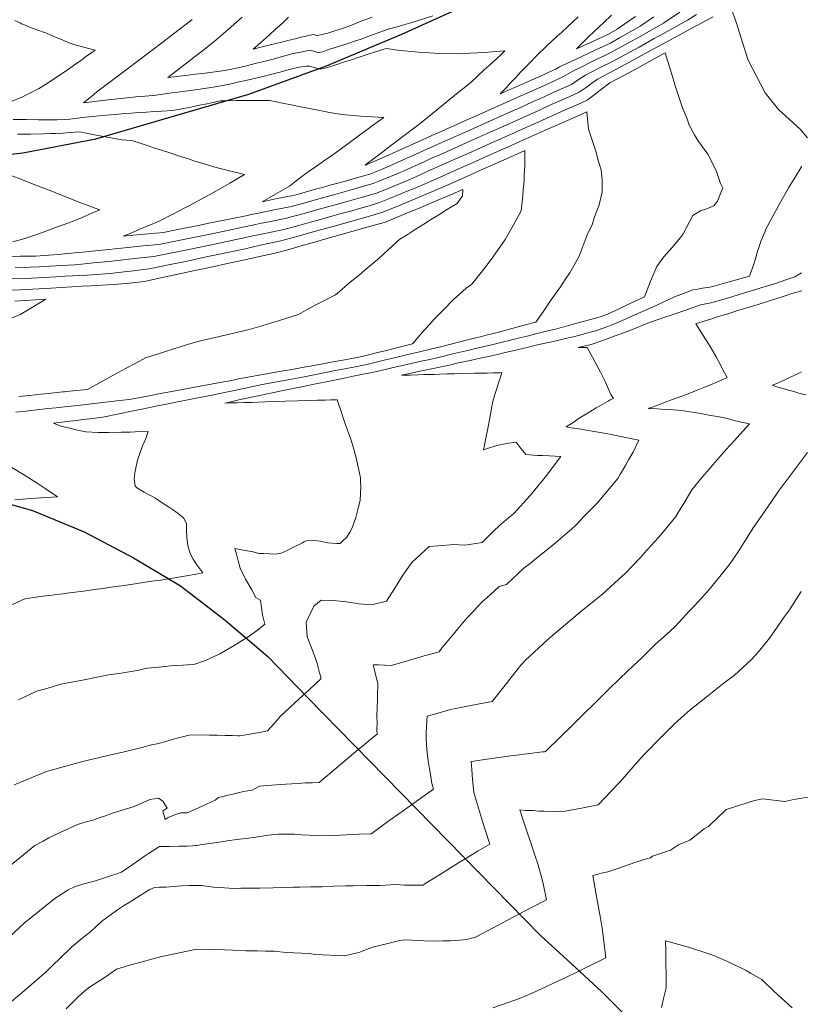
# Model space of a CAD drawing. Header units: inches. Extents: x 11351264 to 11356330, y 6702313 to 6706468.
# Tile 137 of 160: x 11355828 to 11356159, y 6704514 to 6704933. Entities that reach past the tile are written whole.
import ezdxf

# ---------------------------------------------------------------- set-up
doc = ezdxf.new("R2010")
doc.units = ezdxf.units.IN
doc.header["$MEASUREMENT"] = 0
doc.layers.add('Shumate_Contours_clip1', color=7, linetype='Continuous', lineweight=0)
doc.layers.add('Shumate_Streets_clip1', color=7, linetype='Continuous')

msp = doc.modelspace()

# ---------------------------------------------------------------- linework, layer by layer
at = {"layer": 'Shumate_Contours_clip1'}
for points, elevation in [([(11355900.89, 6704932.71), (11355898.93, 6704931.17), (11355894.85, 6704928.03), (11355888.59, 6704923.25), (11355883.31, 6704919.24), (11355877.54, 6704914.83), (11355873.48, 6704911.81), (11355871.75, 6704910.49), (11355869.43, 6704908.76), (11355865.45, 6704905.73), (11355860.36, 6704901.9), (11355858.09, 6704900.02), (11355854.77, 6704897.27), (11355858.32, 6704897.71), (11355861.63, 6704898.13), (11355862.96, 6704898.27), (11355865.24, 6704898.55), (11355869.17, 6704898.99), (11355873.08, 6704899.41), (11355876.98, 6704899.81), (11355880.91, 6704900.15), (11355885.51, 6704900.51), (11355889.5, 6704901.08), (11355892.18, 6704901.5), (11355894.85, 6704901.82), (11355900.1, 6704902.54), (11355903.25, 6704902.97), (11355911.69, 6704904.18), (11355916.73, 6704905.26), (11355920.24, 6704906.01), (11355923.73, 6704906.8), (11355926.62, 6704907.47), (11355930.41, 6704908.36), (11355932.67, 6704908.92), (11355935.34, 6704909.58), (11355938.73, 6704910.47), (11355942.12, 6704911.39), (11355946.37, 6704912.5), (11355949.56, 6704912.94), (11355950.71, 6704912.83), (11355955.25, 6704911.55), (11355957.93, 6704912.22), (11355961.95, 6704913.5), (11355965.26, 6704914.56), (11355968.55, 6704915.62), (11355971.85, 6704916.69), (11355976.52, 6704918.22), (11355978.44, 6704918.84), (11355979.77, 6704919.32), (11355980.54, 6704919.55), (11355983.35, 6704920.37), (11355988.17, 6704919.7), (11355994.08, 6704919.08), (11355997.14, 6704918.79), (11356006.11, 6704918.29), (11356015.08, 6704918.09), (11356018.94, 6704918.36), (11356022.21, 6704918.54), (11356026.73, 6704918.82), (11356031.76, 6704919.18), (11356033.81, 6704919.33), (11356032.23, 6704917.89), (11356028.36, 6704914.34), (11356024.9, 6704911.14), (11356022.36, 6704908.8), (11356019.46, 6704906.09), (11356017.2, 6704904.27), (11356014.01, 6704901.65), (11356008.59, 6704897.3), (11356003.15, 6704892.9), (11356000.9, 6704891.11), (11355997.77, 6704888.58), (11355992.06, 6704884.22), (11355986.35, 6704879.87), (11355983.95, 6704878.04), (11355980.63, 6704875.52), (11355975.31, 6704871.47), (11355974.93, 6704871.18), (11355974.46, 6704870.83), (11355975.08, 6704871), (11355975.15, 6704871.03), (11355982.02, 6704874.08), (11355988.96, 6704877.18), (11355995.89, 6704880.27), (11356002.82, 6704883.37), (11356005.49, 6704884.55), (11356010.11, 6704886.61), (11356013.07, 6704887.93), (11356017.11, 6704889.73), (11356020.65, 6704891.31), (11356024.11, 6704892.86), (11356028.23, 6704894.69), (11356031.11, 6704895.98), (11356033.3, 6704896.95), (11356039.06, 6704899.52), (11356044.83, 6704902.1), (11356050.59, 6704904.69), (11356058.71, 6704908.44), (11356062.62, 6704910.8), (11356067.04, 6704912.93), (11356069.44, 6704914.14), (11356073.22, 6704915.94), (11356076.32, 6704917.46), (11356079.4, 6704918.93), (11356087.37, 6704923.31), (11356090.07, 6704924.84), (11356099.24, 6704930.06), (11356101.17, 6704931.14), (11356108.07, 6704935.76)], 1386), ([(11356129.63, 6704938.32), (11356132.35, 6704930.66), (11356134.73, 6704922.97), (11356137.17, 6704915.39), (11356144.47, 6704901.61), (11356150.09, 6704894.52), (11356153.12, 6704891.6), (11356159.32, 6704886.05), (11356162.37, 6704882.41)], 1390), ([(11355825.6, 6704932.25), (11355827.78, 6704931.32), (11355828.73, 6704930.79), (11355829.6, 6704930.38), (11355832.24, 6704929.34), (11355834.91, 6704928.35), (11355838.94, 6704926.83), (11355840.52, 6704926.2), (11355842.79, 6704925.26), (11355845.37, 6704924.18), (11355847.96, 6704923.11), (11355850.58, 6704922.13), (11355855.91, 6704920.63), (11355859.64, 6704919.65), (11355856.06, 6704917.16), (11355853.54, 6704915.33), (11355850.96, 6704913.51), (11355847.39, 6704910.83), (11355843.71, 6704908.42), (11355841.79, 6704907.16), (11355838.97, 6704905.31), (11355835.54, 6704903.27), (11355833.34, 6704902.07), (11355828.59, 6704899.69), (11355824.45, 6704897.99)], 1388), ([(11355824.9, 6704890.23), (11355830.37, 6704890.2), (11355835.62, 6704890.11), (11355839.16, 6704890.05), (11355843.54, 6704890), (11355846.75, 6704890.22), (11355848.96, 6704890.39), (11355854.34, 6704891.07), (11355858.57, 6704891.55), (11355862.86, 6704891.91), (11355866.26, 6704892.19), (11355868.31, 6704892.4), (11355872.17, 6704892.73), (11355875.18, 6704892.94), (11355878.17, 6704893.13), (11355881.45, 6704893.35), (11355884.73, 6704893.55), (11355888.01, 6704893.74), (11355892.7, 6704894), (11355896.51, 6704894.72), (11355900.29, 6704895.48), (11355904.06, 6704896.24), (11355907.25, 6704896.92), (11355908.5, 6704897.11), (11355912.79, 6704898.09), (11355915.82, 6704898.21), (11355919.63, 6704898.32), (11355922.24, 6704898.32), (11355925.49, 6704898.27), (11355929.94, 6704898.27), (11355933.97, 6704898.35), (11355939.27, 6704897.2), (11355943.62, 6704896.3), (11355946.9, 6704895.65), (11355949.37, 6704895.17), (11355951.47, 6704894.74), (11355953.76, 6704894.27), (11355957.32, 6704893.55), (11355959.22, 6704893.19), (11355960.17, 6704893.02), (11355962.72, 6704892.6), (11355966.09, 6704892.16), (11355972.44, 6704891.67), (11355977.47, 6704891.33), (11355982.29, 6704891.07), (11355977.58, 6704887.61), (11355975.18, 6704885.84), (11355972.02, 6704883.52), (11355966.46, 6704879.4), (11355962.21, 6704876.31), (11355959.84, 6704874.57), (11355956.78, 6704872.48), (11355953.74, 6704870.37), (11355950.6, 6704868.19), (11355947.45, 6704865.95), (11355944.36, 6704863.55), (11355942.34, 6704861.94), (11355936.38, 6704858.53), (11355930.65, 6704855.29), (11355937.06, 6704856.58), (11355943.76, 6704857.93), (11355944.47, 6704858.11), (11355946.49, 6704858.66), (11355948.92, 6704859.33), (11355951.35, 6704860.01), (11355953.78, 6704860.68), (11355956.3, 6704861.38), (11355959.94, 6704862.38), (11355962.3, 6704863.04), (11355965.44, 6704863.91), (11355968.31, 6704864.72), (11355970.94, 6704865.44), (11355974.29, 6704866.4), (11355976.44, 6704866.99), (11355981.41, 6704868.96), (11355983.68, 6704869.97), (11355990.61, 6704873.09), (11355997.53, 6704876.2), (11356004.46, 6704879.3), (11356009.5, 6704881.55), (11356012.85, 6704883.05), (11356020.44, 6704886.42), (11356026.35, 6704889.06), (11356033.36, 6704892.18), (11356037.41, 6704893.99), (11356039.83, 6704895.07), (11356043.18, 6704896.57), (11356046.29, 6704897.98), (11356048.94, 6704899.16), (11356053.79, 6704901.39), (11356055.89, 6704902.37), (11356062.04, 6704905.14), (11356065, 6704907.06), (11356068.01, 6704909.07), (11356073.99, 6704912.1), (11356080.16, 6704915.16), (11356082.95, 6704916.69), (11356090.84, 6704921.02), (11356097.3, 6704924.59), (11356101.5, 6704926.97), (11356111.35, 6704932.45), (11356115.2, 6704934.89)], 1388), ([(11355826.65, 6704883.95), (11355832.21, 6704884.03), (11355837.78, 6704884.12), (11355840.89, 6704884.2), (11355842.85, 6704884.22), (11355846.06, 6704884.45), (11355848.74, 6704884.64), (11355853.12, 6704884.96), (11355855.93, 6704884.37), (11355859.44, 6704883.67), (11355863.27, 6704882.92), (11355867.05, 6704882.29), (11355871.19, 6704881.63), (11355872.96, 6704881.38), (11355875.72, 6704881.19), (11355879.68, 6704879.87), (11355881.82, 6704879.16), (11355885.04, 6704878.09), (11355887.52, 6704877.28), (11355891.4, 6704876.01), (11355895.94, 6704874.53), (11355899.35, 6704873.43), (11355901.57, 6704872.71), (11355905.94, 6704871.34), (11355910.5, 6704870.01), (11355916.73, 6704868.4), (11355923.11, 6704866.8), (11355916.94, 6704863.22), (11355910.9, 6704859.72), (11355904.96, 6704856.48), (11355900.09, 6704853.81), (11355897.8, 6704852.62), (11355892.95, 6704850.11), (11355886.87, 6704847), (11355884.88, 6704846.16), (11355881.05, 6704844.53), (11355878, 6704843.26), (11355875.21, 6704842.08), (11355871.58, 6704840.58), (11355876, 6704841.01), (11355882.17, 6704841.61), (11355888.71, 6704842.25), (11355892.04, 6704842.9), (11355897.63, 6704844), (11355900.04, 6704844.51), (11355904.91, 6704845.48), (11355908.01, 6704846.13), (11355912.19, 6704846.96), (11355915.97, 6704847.75), (11355919.45, 6704848.45), (11355922.37, 6704849.03), (11355926.73, 6704849.93), (11355929.07, 6704850.4), (11355935.77, 6704851.77), (11355942.47, 6704853.15), (11355946.21, 6704854.07), (11355948.94, 6704854.84), (11355951.37, 6704855.54), (11355953.8, 6704856.23), (11355961.56, 6704858.37), (11355967.54, 6704860.06), (11355972.32, 6704861.4), (11355977.8, 6704862.98), (11355979.92, 6704863.83), (11355985.19, 6704865.92), (11355987.6, 6704866.91), (11355992.26, 6704869.01), (11355994.98, 6704870.25), (11355999.18, 6704872.14), (11356002.39, 6704873.58), (11356006.11, 6704875.24), (11356010.81, 6704877.34), (11356013.93, 6704878.73), (11356020.23, 6704881.54), (11356027.81, 6704884.92), (11356035.6, 6704888.39), (11356041.52, 6704891.03), (11356047.29, 6704893.63), (11356054.22, 6704896.8), (11356057.13, 6704898.09), (11356061.14, 6704899.9), (11356065.42, 6704901.8), (11356068.29, 6704903.81), (11356070.23, 6704905.26), (11356073.22, 6704907.4), (11356080.91, 6704911.39), (11356087.77, 6704915.13), (11356091.61, 6704917.2), (11356102.29, 6704923.04), (11356107.6, 6704925.9), (11356112.98, 6704928.87), (11356122.26, 6704933.84)], 1390), ([(11355922.14, 6704933.67), (11355919.79, 6704931.6), (11355915.06, 6704927.49), (11355910.1, 6704923.19), (11355904.76, 6704919.03), (11355902.37, 6704917.17), (11355896.65, 6704912.73), (11355890.55, 6704908.05), (11355898.05, 6704908.92), (11355902.3, 6704909.46), (11355906.4, 6704909.95), (11355914.78, 6704911.05), (11355918.4, 6704911.76), (11355922.82, 6704912.71), (11355926.18, 6704913.57), (11355928.25, 6704914.1), (11355930.74, 6704914.73), (11355935.3, 6704915.86), (11355938.69, 6704916.83), (11355941.23, 6704917.62), (11355943.87, 6704918.2), (11355946.19, 6704918.74), (11355951.01, 6704919.66), (11355954.36, 6704918.67), (11355954.61, 6704918.64), (11355956.44, 6704918.95), (11355959.33, 6704920.11), (11355960.88, 6704920.58), (11355967.1, 6704922.54), (11355970.38, 6704923.59), (11355972.72, 6704924.36), (11355976.62, 6704925.86), (11355984.21, 6704928.62), (11355988.04, 6704929.65), (11355990.83, 6704930.46), (11355993.81, 6704931.34), (11355997, 6704932.32), (11356003.19, 6704934.21)], 1384), ([(11355941.79, 6704933.63), (11355939.66, 6704931.54), (11355938, 6704930.05), (11355936.34, 6704928.55), (11355933.91, 6704926.37), (11355930.09, 6704922.96), (11355926.85, 6704920.1), (11355930.7, 6704921.04), (11355935.26, 6704922.17), (11355936.35, 6704922.48), (11355938.39, 6704922.98), (11355941.55, 6704923.77), (11355944.11, 6704924.39), (11355946.72, 6704925.01), (11355950.99, 6704926.09), (11355952.46, 6704926.37), (11355953.95, 6704925.94), (11355954.86, 6704926.06), (11355958.55, 6704926.91), (11355961.47, 6704927.87), (11355963.86, 6704928.62), (11355967.15, 6704929.72), (11355973.41, 6704932.24), (11355977.35, 6704933.75)], 1382), ([(11356065, 6704933.91), (11356060.4, 6704929.65), (11356057.97, 6704927.34), (11356055.9, 6704925.44), (11356051.54, 6704921.34), (11356047.11, 6704917.12), (11356044.4, 6704914.33), (11356042.72, 6704912.64), (11356040.75, 6704910.57), (11356038.4, 6704908.12), (11356036.31, 6704905.89), (11356034.13, 6704903.57), (11356031.82, 6704901.08), (11356035.35, 6704902.65), (11356041.83, 6704905.53), (11356046.47, 6704907.59), (11356048.3, 6704908.41), (11356052.23, 6704910.16), (11356055.45, 6704911.66), (11356057.06, 6704912.58), (11356060.06, 6704913.95), (11356064.06, 6704915.86), (11356066.25, 6704916.87), (11356072.45, 6704919.78), (11356078.65, 6704922.69), (11356082.45, 6704924.85), (11356089.3, 6704928.72), (11356091.34, 6704929.88), (11356097.08, 6704933.84)], 1384), ([(11356079.14, 6704934.52), (11356075.82, 6704931.48), (11356073.98, 6704929.77), (11356069.51, 6704925.45), (11356065.68, 6704921.66), (11356064.26, 6704920.26), (11356071.67, 6704923.67), (11356077.88, 6704926.54), (11356081.56, 6704928.63), (11356086.19, 6704931.85), (11356089.34, 6704934.02)], 1382), ([(11355821.54, 6704832.05), (11355827.92, 6704832.11), (11355830.07, 6704832.13), (11355834.31, 6704832.18), (11355840.07, 6704832.5), (11355844.1, 6704832.88), (11355847.96, 6704833.25), (11355851.24, 6704833.57), (11355855.84, 6704834.02), (11355858.39, 6704834.26), (11355865.52, 6704834.96), (11355873.59, 6704835.78), (11355880.15, 6704836.46), (11355886.7, 6704837.14), (11355902.13, 6704840.14), (11355909.94, 6704841.8), (11355915.92, 6704843.07), (11355923.16, 6704844.59), (11355927.76, 6704845.54), (11355930.41, 6704846.1), (11355934.47, 6704846.93), (11355937.66, 6704847.6), (11355941.17, 6704848.33), (11355943.47, 6704848.93), (11355945.45, 6704849.42), (11355947.94, 6704850.07), (11355950.46, 6704850.8), (11355953.82, 6704851.77), (11355959.01, 6704853.21), (11355961.26, 6704853.83), (11355966.84, 6704855.35), (11355972.75, 6704857.08), (11355979.17, 6704858.96), (11355986.55, 6704861.93), (11355993.74, 6704864.88), (11355996.25, 6704866.01), (11356000.82, 6704868.08), (11356007.75, 6704871.18), (11356015.57, 6704874.67), (11356018.18, 6704875.83), (11356023.4, 6704878.16), (11356027.6, 6704880.03), (11356030.84, 6704881.47), (11356035.18, 6704883.41), (11356037.84, 6704884.59), (11356039.87, 6704885.5), (11356045.63, 6704888.08), (11356052.56, 6704891.21), (11356059.47, 6704894.3), (11356066.37, 6704897.36), (11356068.81, 6704898.44), (11356071.59, 6704900.53), (11356074.35, 6704902.65), (11356078.35, 6704905.75), (11356081.69, 6704907.51), (11356088.83, 6704911.38), (11356092.39, 6704913.3), (11356101.97, 6704918.49), (11356104.38, 6704910.72), (11356106.47, 6704903.66), (11356109.3, 6704895.23), (11356111.25, 6704890.48), (11356112.14, 6704887.75), (11356114.43, 6704883.63), (11356115.78, 6704881.23), (11356120, 6704875.51), (11356123.53, 6704868.52), (11356125.35, 6704863.06), (11356126.36, 6704861.04), (11356125.7, 6704859.53), (11356124.16, 6704855.52), (11356122.61, 6704853.58), (11356119.23, 6704852.08), (11356116.86, 6704851.42), (11356113.7, 6704849.4), (11356109.59, 6704841.58), (11356108.26, 6704839.91), (11356104.92, 6704835.85), (11356101.38, 6704831.88), (11356098.32, 6704827.68), (11356095.72, 6704821.48), (11356093.14, 6704814.88), (11356085.51, 6704811.26), (11356082.11, 6704809.67), (11356077.42, 6704807.46), (11356074.33, 6704806.29), (11356067.61, 6704804.45), (11356064.97, 6704803.74), (11356060.89, 6704802.63), (11356055.84, 6704801.27), (11356051.47, 6704800.24), (11356046.33, 6704799), (11356043.26, 6704798.2), (11356039.51, 6704797.26), (11356037.38, 6704796.71), (11356031.49, 6704795.23), (11356028.21, 6704794.46), (11356025.01, 6704793.72), (11356021.24, 6704792.84), (11356017.38, 6704791.96), (11356012.22, 6704790.7), (11356006.18, 6704789.24), (11356001.2, 6704788.14), (11355997.58, 6704787.33), (11355993.95, 6704786.52), (11355991.51, 6704785.99), (11355987.61, 6704785.13), (11355979.94, 6704783.33), (11355976.63, 6704782.62), (11355974.25, 6704782.12), (11355969.29, 6704781.09), (11355965.47, 6704780.34), (11355962.04, 6704779.64), (11355958.61, 6704778.93), (11355954.12, 6704778), (11355950.77, 6704777.31), (11355947.41, 6704776.61), (11355942.36, 6704775.56), (11355938.13, 6704774.76), (11355935.1, 6704774.12), (11355932.06, 6704773.47), (11355929.03, 6704772.82), (11355926.74, 6704772.32), (11355923.53, 6704771.63), (11355920.71, 6704771.02), (11355917.28, 6704770.28), (11355914.72, 6704769.72), (11355917, 6704769.76), (11355920.04, 6704769.83), (11355923.09, 6704769.9), (11355926.15, 6704769.98), (11355931.92, 6704770.23), (11355936.42, 6704770.39), (11355940.58, 6704770.54), (11355945.81, 6704770.68), (11355950.68, 6704770.81), (11355954.15, 6704770.9), (11355957.36, 6704770.99), (11355959.8, 6704771.06), (11355962.55, 6704771.14), (11355964.53, 6704765.33), (11355965.27, 6704762.97), (11355966.12, 6704760.49), (11355968.18, 6704754.84), (11355969.67, 6704750.16), (11355970.79, 6704745.92), (11355972.22, 6704739.26), (11355972.42, 6704738.05), (11355972.4, 6704736.56), (11355972.57, 6704734.26), (11355972.48, 6704731.25), (11355972.28, 6704728.31), (11355971.53, 6704725.67), (11355970.43, 6704721.09), (11355968.94, 6704716.64), (11355967.88, 6704714.78), (11355966.57, 6704712.73), (11355964.8, 6704710.98), (11355963.87, 6704710.07), (11355962.33, 6704709.99), (11355958.42, 6704710.32), (11355955.29, 6704710.99), (11355952.62, 6704711.27), (11355949.33, 6704711.15), (11355948.5, 6704710.75), (11355947.82, 6704710.3), (11355943.75, 6704708.39), (11355941.22, 6704707.11), (11355938.69, 6704705.88), (11355936.2, 6704705.51), (11355933.88, 6704705.65), (11355931.25, 6704705.77), (11355929.24, 6704705.72), (11355926.76, 6704706.42), (11355923.5, 6704707.1), (11355921.19, 6704707.52), (11355919.11, 6704707.83), (11355919.75, 6704705.52), (11355920.39, 6704702.64), (11355921.26, 6704699.51), (11355923.51, 6704694.86), (11355926.28, 6704690.37), (11355928, 6704687.12), (11355929.88, 6704685.94), (11355930.83, 6704679.72), (11355931.77, 6704675.8), (11355929.2, 6704673.68), (11355925.08, 6704670.61), (11355922.18, 6704668.78), (11355918.79, 6704666.61), (11355912.63, 6704663.18), (11355910.54, 6704662.2), (11355906.6, 6704660.37), (11355902.09, 6704658.68), (11355900.84, 6704658.64), (11355896.95, 6704658.38), (11355894.62, 6704658.21), (11355891.83, 6704657.97), (11355886.76, 6704657.53), (11355881.72, 6704657.06), (11355877.6, 6704656.11), (11355870.78, 6704654.96), (11355865.3, 6704654.14), (11355855.01, 6704652.11), (11355845.13, 6704650.18), (11355838.17, 6704648.15), (11355834.82, 6704647.31), (11355827.13, 6704643.61)], 1392), ([(11355825.74, 6704827.33), (11355832.12, 6704827.39), (11355835.96, 6704827.61), (11355845.3, 6704828.13), (11355851.13, 6704828.45), (11355855.11, 6704828.83), (11355858.96, 6704829.23), (11355862.23, 6704829.55), (11355866.73, 6704830.03), (11355869.34, 6704830.29), (11355871.52, 6704830.52), (11355876.42, 6704831.07), (11355884.67, 6704831.96), (11355898.84, 6704834.79), (11355911.87, 6704837.47), (11355919.58, 6704839.16), (11355926.86, 6704840.74), (11355933.16, 6704842.06), (11355939.87, 6704843.48), (11355945.21, 6704844.9), (11355949.65, 6704846.09), (11355953.83, 6704847.3), (11355956.47, 6704848.04), (11355961.28, 6704849.37), (11355964.27, 6704850.21), (11355968.72, 6704851.43), (11355972.08, 6704852.36), (11355975.09, 6704853.24), (11355977.91, 6704854.13), (11355980.54, 6704854.91), (11355984.72, 6704856.63), (11355987.91, 6704857.91), (11355992.31, 6704859.73), (11355995.27, 6704860.94), (11355999.85, 6704862.85), (11356002.45, 6704864.03), (11356007.28, 6704866.18), (11356009.39, 6704867.12), (11356016.13, 6704870.13), (11356022.53, 6704872.98), (11356025.55, 6704874.32), (11356032.86, 6704877.58), (11356034.97, 6704878.52), (11356040.09, 6704880.8), (11356043.98, 6704882.54), (11356047.29, 6704884.01), (11356050.89, 6704885.64), (11356055.58, 6704887.71), (11356057.8, 6704888.7), (11356063.89, 6704891.4), (11356068.63, 6704893.5), (11356069.35, 6704886.12), (11356070.76, 6704881.87), (11356072.47, 6704876.7), (11356073.53, 6704872.34), (11356074.78, 6704868.87), (11356075.17, 6704864.64), (11356075.18, 6704859.53), (11356073.93, 6704854), (11356071.93, 6704848.83), (11356070.9, 6704845.51), (11356069.03, 6704841.88), (11356067.92, 6704838.87), (11356066.64, 6704835.58), (11356065.31, 6704832.16), (11356062.52, 6704827.07), (11356061.37, 6704825.11), (11356059.73, 6704822.71), (11356057.13, 6704818.74), (11356054.88, 6704815.6), (11356052.81, 6704812.54), (11356050.33, 6704808.97), (11356046.94, 6704804.08), (11356042.57, 6704802.91), (11356035.71, 6704801.08), (11356031.68, 6704800.01), (11356028.87, 6704799.29), (11356025.86, 6704798.49), (11356023.86, 6704798.01), (11356021.48, 6704797.44), (11356019.54, 6704796.93), (11356013.58, 6704795.42), (11356007.61, 6704793.92), (11356001.63, 6704792.43), (11355997.49, 6704791.47), (11355992.58, 6704790.34), (11355988.65, 6704789.38), (11355985.55, 6704788.64), (11355982.55, 6704787.9), (11355978.52, 6704786.93), (11355976.45, 6704786.42), (11355973.01, 6704785.68), (11355970.17, 6704785.08), (11355965.81, 6704784.27), (11355961.01, 6704783.36), (11355957.56, 6704782.67), (11355954.11, 6704781.98), (11355950.59, 6704781.28), (11355947.07, 6704780.58), (11355939.26, 6704779.15), (11355930.62, 6704777.55), (11355926.66, 6704776.74), (11355923.42, 6704776.08), (11355918.84, 6704775.1), (11355915.42, 6704774.38), (11355912.01, 6704773.67), (11355910.04, 6704773.26), (11355906.41, 6704772.5), (11355903.3, 6704771.91), (11355896.93, 6704770.67), (11355894.73, 6704770.24), (11355889.95, 6704769.25), (11355885.49, 6704768.33), (11355880.28, 6704767.28), (11355875.06, 6704766.22), (11355869.83, 6704765.15), (11355862.95, 6704763.7), (11355857.41, 6704762.95), (11355854.58, 6704762.65), (11355851.77, 6704762.34), (11355848.96, 6704762.02), (11355846.61, 6704761.75), (11355841.94, 6704761.22), (11355845.03, 6704759.84), (11355848.34, 6704759.16), (11355852.22, 6704758.23), (11355855.73, 6704757.45), (11355860.9, 6704757.23), (11355865.45, 6704757.16), (11355870.94, 6704757.28), (11355874.63, 6704757.39), (11355876.75, 6704757.46), (11355882.17, 6704757.63), (11355881.17, 6704754.64), (11355879.74, 6704751.56), (11355877.61, 6704745.45), (11355876.67, 6704740.88), (11355876.27, 6704737.49), (11355876.66, 6704734.5), (11355877.4, 6704733.74), (11355880.49, 6704731.81), (11355882.98, 6704730.53), (11355885.34, 6704729.24), (11355888.18, 6704727.35), (11355890.42, 6704725.88), (11355892.53, 6704724.47), (11355895.01, 6704722.75), (11355897.31, 6704720.74), (11355898.45, 6704718.4), (11355898.5, 6704715.75), (11355898.58, 6704712.67), (11355899.06, 6704709.16), (11355900.08, 6704705.84), (11355901.37, 6704703.35), (11355902.9, 6704700.95), (11355905.46, 6704697.58), (11355902.45, 6704696.99), (11355899.28, 6704696.38), (11355895.08, 6704695.68), (11355890.89, 6704695.01), (11355887.42, 6704694.5), (11355883.76, 6704693.96), (11355880.94, 6704693.54), (11355876.63, 6704692.9), (11355871.02, 6704692.08), (11355868.23, 6704691.68), (11355861.89, 6704690.77), (11355860.34, 6704690.58), (11355854.74, 6704689.78), (11355848.78, 6704689.06), (11355845.89, 6704688.7), (11355841.32, 6704688.08), (11355838.77, 6704687.75), (11355836.42, 6704687.44), (11355833.5, 6704687.06), (11355829.75, 6704686.52), (11355823.33, 6704683.49)], 1394), ([(11355823.55, 6704822.54), (11355829.94, 6704822.62), (11355843.12, 6704823.36), (11355846.96, 6704823.58), (11355856.29, 6704824.09), (11355862.12, 6704824.42), (11355866.09, 6704824.83), (11355869.8, 6704825.26), (11355873.15, 6704825.62), (11355876.02, 6704825.94), (11355880.19, 6704826.44), (11355882.61, 6704826.7), (11355892.22, 6704828.73), (11355896.83, 6704829.65), (11355906.87, 6704831.78), (11355911.07, 6704832.65), (11355921.41, 6704834.87), (11355923.38, 6704835.3), (11355930.56, 6704836.89), (11355938.56, 6704838.6), (11355942.86, 6704839.78), (11355946.94, 6704840.9), (11355951.37, 6704842.12), (11355953.85, 6704842.84), (11355961.3, 6704844.92), (11355968.74, 6704846.99), (11355977.3, 6704849.38), (11355981.92, 6704850.84), (11355989.28, 6704853.87), (11355996.63, 6704856.92), (11356003.98, 6704859.98), (11356005.98, 6704860.82), (11356011.02, 6704863.07), (11356014.07, 6704864.42), (11356018.85, 6704866.55), (11356023.49, 6704868.62), (11356026.68, 6704870.04), (11356034.5, 6704873.52), (11356042.26, 6704876.97), (11356042.23, 6704870.54), (11356042.03, 6704866.64), (11356042, 6704864.09), (11356041.6, 6704860.36), (11356041.46, 6704857.73), (11356040.69, 6704851.42), (11356037.3, 6704845.12), (11356033.89, 6704839.18), (11356028.69, 6704831.66), (11356025.46, 6704827.36), (11356019.72, 6704820.18), (11356017.37, 6704818.47), (11356011.66, 6704813.43), (11356007.69, 6704809.39), (11356003.77, 6704805.29), (11356002.03, 6704803.34), (11355999.91, 6704801.12), (11355996.81, 6704797.54), (11355994.52, 6704794.88), (11355990.57, 6704793.89), (11355983.47, 6704792.11), (11355979.04, 6704791), (11355976.37, 6704790.34), (11355972.98, 6704789.49), (11355971.06, 6704789.08), (11355964.94, 6704787.97), (11355960.71, 6704787.2), (11355956.48, 6704786.42), (11355954.09, 6704785.96), (11355951.69, 6704785.5), (11355949.18, 6704785.07), (11355942.49, 6704783.87), (11355940.42, 6704783.51), (11355931.67, 6704781.96), (11355922.94, 6704780.4), (11355920.09, 6704779.84), (11355916.99, 6704779.22), (11355913.58, 6704778.55), (11355904.24, 6704776.83), (11355896.16, 6704775.35), (11355887.52, 6704773.71), (11355881.18, 6704772.53), (11355874.15, 6704771.25), (11355868.78, 6704770.66), (11355864.1, 6704770.08), (11355860.55, 6704769.69), (11355852.32, 6704768.71), (11355849.48, 6704768.43), (11355846.63, 6704768.13), (11355843.12, 6704767.74), (11355839.63, 6704767.35), (11355833.73, 6704766.71), (11355830.18, 6704766.31), (11355825.96, 6704765.81)], 1396), ([(11356159.97, 6704870.38), (11356156.72, 6704865), (11356154.65, 6704861.56), (11356150.34, 6704854.15), (11356147.48, 6704848.87), (11356144.52, 6704843.27), (11356144.22, 6704842.28), (11356142.75, 6704838.77), (11356141.06, 6704833.74), (11356140.25, 6704830.99), (11356139.53, 6704828.73), (11356137.76, 6704823.7), (11356134.69, 6704822.72), (11356132.15, 6704822.05), (11356129.16, 6704821.23), (11356126.17, 6704820.42), (11356123.19, 6704819.59), (11356120.94, 6704818.98), (11356117.82, 6704818.47), (11356115.74, 6704818.13), (11356113.67, 6704817.78), (11356108.52, 6704815.8), (11356105.86, 6704814.81), (11356098.58, 6704811.42), (11356094.56, 6704809.67), (11356090.34, 6704807.74), (11356082.09, 6704804.06), (11356079.72, 6704803.14), (11356077.5, 6704802.29), (11356072.36, 6704800.43), (11356068.47, 6704799.38), (11356065.64, 6704798.59), (11356062.83, 6704797.82), (11356059.53, 6704797.09), (11356057.26, 6704796.59), (11356053.75, 6704795.79), (11356050.24, 6704794.97), (11356047.07, 6704794.25), (11356043.28, 6704793.38), (11356037.24, 6704791.9), (11356033.92, 6704791.16), (11356030.59, 6704790.41), (11356026.15, 6704789.42), (11356022.58, 6704788.63), (11356019.01, 6704787.84), (11356015.44, 6704787.06), (11356013.38, 6704786.61), (11356010.81, 6704786), (11356007.41, 6704785.27), (11356004.01, 6704784.54), (11356000.61, 6704783.81), (11355997.67, 6704783.19), (11355994.04, 6704782.41), (11355989.83, 6704781.52), (11355993.64, 6704781.63), (11355996.91, 6704781.72), (11355999.37, 6704781.79), (11356003.78, 6704781.91), (11356006.16, 6704781.97), (11356009.32, 6704782.06), (11356012.14, 6704782.13), (11356015.93, 6704782.23), (11356020.86, 6704782.35), (11356023.53, 6704782.42), (11356026.2, 6704782.48), (11356028.87, 6704782.55), (11356031.17, 6704782.6), (11356031.58, 6704782.61), (11356032.56, 6704782.64), (11356031.88, 6704780.73), (11356031.18, 6704778.73), (11356030.18, 6704775.5), (11356029.37, 6704772.88), (11356028.56, 6704769.84), (11356027.53, 6704764.32), (11356026.6, 6704758.89), (11356025.7, 6704754.79), (11356025.09, 6704751.87), (11356024.68, 6704749.77), (11356026.8, 6704750.48), (11356030.31, 6704751.66), (11356034.45, 6704752.49), (11356038.57, 6704753.02), (11356040.75, 6704750.2), (11356042.71, 6704747.78), (11356047.68, 6704747.46), (11356049.85, 6704747.44), (11356052.73, 6704747.26), (11356057.53, 6704746.97), (11356051.06, 6704738.34), (11356044.58, 6704730.38), (11356037.66, 6704722.72), (11356034.35, 6704720.07), (11356031.42, 6704717.48), (11356029.15, 6704715.38), (11356024.08, 6704710.48), (11356016.87, 6704709.28), (11356011.88, 6704709.6), (11356008.92, 6704709.37), (11356001.58, 6704708.79), (11355994.3, 6704701.95), (11355990.41, 6704696.63), (11355987.04, 6704691.04), (11355983.49, 6704685.46), (11355977.15, 6704683.98), (11355971.74, 6704684.42), (11355966.52, 6704685.2), (11355963.65, 6704685.49), (11355960.93, 6704685.79), (11355955.77, 6704685.94), (11355952.56, 6704683.43), (11355949.35, 6704676.59), (11355949.84, 6704670.41), (11355951.96, 6704665.01), (11355953.3, 6704661.18), (11355954.04, 6704659.08), (11355954.98, 6704655.08), (11355955.57, 6704653.3), (11355955.6, 6704652.47), (11355953.08, 6704650.15), (11355950.76, 6704648.03), (11355946.32, 6704643.97), (11355942.58, 6704640.54), (11355938.51, 6704636.67), (11355935.7, 6704633.52), (11355932.94, 6704630.35), (11355929.47, 6704629.72), (11355926.88, 6704629.21), (11355924.69, 6704628.87), (11355921.04, 6704628.34), (11355920.15, 6704628.32), (11355918.05, 6704628.39), (11355914.98, 6704628.49), (11355911.73, 6704628.54), (11355908.18, 6704628.59), (11355904.77, 6704628.66), (11355899.68, 6704628.51), (11355895.62, 6704627.62), (11355892.4, 6704626.66), (11355890.16, 6704626), (11355885.98, 6704624.83), (11355883.61, 6704624.43), (11355879.51, 6704623.26), (11355871.5, 6704621.36), (11355866.88, 6704620.31), (11355856.09, 6704617.75), (11355853.85, 6704617.28), (11355841.05, 6704613.74), (11355838.99, 6704613.17), (11355825.27, 6704607.43)], 1390), ([(11355823.64, 6704866.54), (11355828.85, 6704864.58), (11355834.1, 6704862.51), (11355836.68, 6704861.51), (11355841.21, 6704859.74), (11355844.65, 6704858.38), (11355850.09, 6704856.16), (11355853.23, 6704854.94), (11355857.48, 6704853.38), (11355859.73, 6704852.56), (11355861.7, 6704851.83), (11355858.31, 6704850.38), (11355853.87, 6704848.48), (11355848.05, 6704846.15), (11355842.18, 6704844), (11355837.55, 6704842.32), (11355834.44, 6704841.21), (11355830.25, 6704839.73), (11355827.84, 6704839.12), (11355824.65, 6704838.27)], 1392), ([(11355820.96, 6704817.7), (11355827.76, 6704817.84), (11355840.94, 6704818.59), (11355854.13, 6704819.35), (11355857.87, 6704819.58), (11355867.31, 6704820.12), (11355872.92, 6704820.47), (11355876.97, 6704820.94), (11355880.51, 6704821.36), (11355887.62, 6704822.92), (11355894.78, 6704824.43), (11355902.06, 6704826.03), (11355909.05, 6704827.52), (11355916.47, 6704829.15), (11355923.34, 6704830.63), (11355930.85, 6704832.28), (11355934.25, 6704833.04), (11355937.24, 6704833.68), (11355941.55, 6704834.89), (11355945.86, 6704836.1), (11355950.17, 6704837.31), (11355953.08, 6704838.14), (11355953.87, 6704838.37), (11355959.19, 6704839.87), (11355961.32, 6704840.47), (11355968.76, 6704842.57), (11355976.2, 6704844.67), (11355982.44, 6704846.44), (11355983.32, 6704846.72), (11355990.67, 6704849.79), (11355998.01, 6704852.86), (11356005.35, 6704855.94), (11356012.14, 6704858.78), (11356012.66, 6704859.02), (11356015.88, 6704860.45), (11356015.75, 6704857.81), (11356013.57, 6704854.51), (11356008.77, 6704851.64), (11356006.48, 6704850.15), (11356002.21, 6704847.58), (11355999.39, 6704845.77), (11355995.66, 6704843.51), (11355992.33, 6704841.23), (11355989.22, 6704839.33), (11355986.15, 6704836.6), (11355980.44, 6704831.31), (11355974.42, 6704826.38), (11355971.95, 6704824.22), (11355968.12, 6704821.08), (11355963.45, 6704817.08), (11355961.82, 6704815.75), (11355957.97, 6704813.77), (11355953.98, 6704811.76), (11355950.13, 6704809.55), (11355946.13, 6704807.31), (11355937.6, 6704804.65), (11355934.64, 6704803.76), (11355929.03, 6704802.08), (11355925.08, 6704800.91), (11355917.4, 6704799.18), (11355910.7, 6704797.55), (11355903.25, 6704795.89), (11355898.96, 6704794.56), (11355895.35, 6704793.4), (11355890.01, 6704791.77), (11355887.43, 6704790.91), (11355881.07, 6704788.93), (11355876.91, 6704786.71), (11355872.54, 6704784.36), (11355869.46, 6704782.67), (11355864.01, 6704779.67), (11355856.43, 6704775.5), (11355847.17, 6704774.56), (11355846.65, 6704774.5), (11355846.01, 6704774.43), (11355839.71, 6704773.79), (11355836.63, 6704773.46), (11355831.81, 6704772.96), (11355827.22, 6704772.46)], 1398), ([(11356159.85, 6704825.06), (11356157.01, 6704823.29), (11356153.65, 6704822.17), (11356148.39, 6704820.4), (11356145.16, 6704819.41), (11356143.02, 6704818.75), (11356140.91, 6704818.1), (11356136.66, 6704816.78), (11356133.41, 6704815.84), (11356130.27, 6704814.91), (11356125.43, 6704813.5), (11356120.73, 6704812.16), (11356116.96, 6704811.38), (11356113.86, 6704810.33), (11356109.78, 6704808.89), (11356104.48, 6704807.11), (11356102.58, 6704806.44), (11356095.18, 6704803.97), (11356086.88, 6704800.56), (11356082.7, 6704798.98), (11356080.65, 6704798.25), (11356078.46, 6704797.44), (11356074.2, 6704795.92), (11356070.4, 6704794.57), (11356069.78, 6704794.4), (11356065, 6704793.33), (11356068.75, 6704793.3), (11356071.01, 6704789.27), (11356073.4, 6704784.61), (11356074.49, 6704782.78), (11356076.62, 6704778.52), (11356078.79, 6704773.41), (11356079.99, 6704771.6), (11356078.59, 6704771.03), (11356077.73, 6704770.54), (11356075.71, 6704769.42), (11356072.65, 6704767.64), (11356069.87, 6704766.02), (11356067.01, 6704764.31), (11356064.99, 6704763.02), (11356063.17, 6704761.79), (11356059.89, 6704759.55), (11356062.03, 6704759.21), (11356065.27, 6704758.69), (11356068.52, 6704758.17), (11356071.8, 6704757.69), (11356075.14, 6704757.07), (11356078.44, 6704756.45), (11356083.04, 6704755.53), (11356085.03, 6704755.14), (11356090.76, 6704753.96), (11356088.25, 6704748.86), (11356086.35, 6704745.56), (11356085.11, 6704743.21), (11356082.87, 6704739.64), (11356081.74, 6704737.71), (11356074.48, 6704728.8), (11356073.03, 6704727.18), (11356067.6, 6704721.72), (11356063.88, 6704717.79), (11356062.08, 6704716.15), (11356054.34, 6704709.41), (11356046.43, 6704703.09), (11356044.58, 6704701.59), (11356041.81, 6704699.49), (11356037.01, 6704694.97), (11356034.52, 6704692.6), (11356031.41, 6704691.71), (11356027.53, 6704688.27), (11356024, 6704685.09), (11356020.56, 6704681.35), (11356017.41, 6704678), (11356013.85, 6704673.69), (11356011.19, 6704670.69), (11356007.2, 6704665.86), (11356005.87, 6704664.03), (11356002.18, 6704663.03), (11355999.47, 6704662.3), (11355996.6, 6704661.42), (11355993.23, 6704660.41), (11355991.05, 6704659.73), (11355985.44, 6704658.2), (11355982.75, 6704658.31), (11355980.09, 6704658.47), (11355977.88, 6704658.5), (11355978.34, 6704656.14), (11355979.87, 6704650.44), (11355979.72, 6704645.52), (11355979.62, 6704643.43), (11355979.54, 6704640.59), (11355979.43, 6704636.38), (11355979.46, 6704634.14), (11355979.35, 6704630.63), (11355979.52, 6704629.05), (11355976.83, 6704626.91), (11355973.31, 6704623.95), (11355971.33, 6704622.32), (11355965.82, 6704617.69), (11355960.3, 6704613.04), (11355954.94, 6704608.5), (11355954.82, 6704608.5), (11355954.71, 6704608.5), (11355951.95, 6704608.38), (11355948.99, 6704608.25), (11355946.04, 6704608.09), (11355943.11, 6704607.92), (11355940.76, 6704607.72), (11355938.61, 6704607.6), (11355934.55, 6704607.34), (11355929.56, 6704606.85), (11355926.37, 6704605.21), (11355922.73, 6704604.57), (11355920.26, 6704604.12), (11355918.75, 6704603.69), (11355915.64, 6704602.94), (11355912.84, 6704602.23), (11355912.16, 6704602.06), (11355910.62, 6704601.01), (11355905.1, 6704598.45), (11355902.3, 6704597.15), (11355898.85, 6704595.62), (11355896.05, 6704595.61), (11355893.84, 6704594.8), (11355890.77, 6704593.52), (11355889.48, 6704592.74), (11355888.42, 6704596.4), (11355890.34, 6704597.5), (11355888.43, 6704600.46), (11355886.63, 6704601.8), (11355882.88, 6704601.22), (11355880.07, 6704600), (11355875.88, 6704598.15), (11355867.5, 6704595.54), (11355864.02, 6704594.33), (11355861.81, 6704593.56), (11355858.63, 6704592.49), (11355855.33, 6704591.54), (11355852.19, 6704590.55), (11355845.03, 6704587.34), (11355839.95, 6704584.95), (11355837.55, 6704583.49), (11355834.03, 6704581.65), (11355823.13, 6704572.8)], 1388), ([(11356159.98, 6704817.46), (11356157.82, 6704816.85), (11356155.67, 6704816.22), (11356152.07, 6704815.05), (11356148.9, 6704814.04), (11356146.72, 6704813.34), (11356141.39, 6704811.65), (11356138.64, 6704810.8), (11356137.16, 6704810.35), (11356132.81, 6704809), (11356128.47, 6704807.65), (11356124.13, 6704806.29), (11356120.52, 6704805.14), (11356120.2, 6704805.06), (11356114.94, 6704803.38), (11356118.11, 6704798.47), (11356120.37, 6704794.91), (11356122, 6704792.04), (11356123.56, 6704789.31), (11356125.27, 6704786.29), (11356126.62, 6704783.6), (11356128.28, 6704780.5), (11356125.78, 6704779.41), (11356122.82, 6704778.19), (11356118.34, 6704776.34), (11356115.54, 6704775.22), (11356110.96, 6704773.39), (11356106.99, 6704771.91), (11356103.01, 6704770.45), (11356099.03, 6704768.98), (11356095.26, 6704767.58), (11356095.06, 6704767.5), (11356094.99, 6704767.47), (11356094.89, 6704767.41), (11356095.11, 6704767.37), (11356098.51, 6704767.22), (11356101.97, 6704767.02), (11356105.4, 6704766.77), (11356108.79, 6704766.48), (11356114.32, 6704765.67), (11356118.41, 6704764.97), (11356121.14, 6704764.47), (11356124.21, 6704763.97), (11356128.36, 6704763.15), (11356131.27, 6704762.36), (11356134.36, 6704761.64), (11356137.69, 6704760.87), (11356134.86, 6704757.81), (11356131.37, 6704753.84), (11356127.73, 6704749.8), (11356124.86, 6704746.53), (11356122.14, 6704743.45), (11356120.6, 6704741.61), (11356117.61, 6704738.22), (11356113.17, 6704732.84), (11356109.86, 6704726.99), (11356107.8, 6704723.86), (11356106.39, 6704721.56), (11356100.74, 6704714.6), (11356099.13, 6704712.64), (11356092.89, 6704705.75), (11356091.37, 6704704.06), (11356084.89, 6704697.27), (11356082.12, 6704694.7), (11356075.46, 6704688.58), (11356066.59, 6704681.6), (11356061.34, 6704677.15), (11356053.98, 6704670.87), (11356052.01, 6704669.25), (11356042.6, 6704660.47), (11356040.61, 6704658.25), (11356035.87, 6704652.3), (11356034.53, 6704650.54), (11356028.45, 6704642.82), (11356024.52, 6704642.1), (11356020.1, 6704641.32), (11356013.72, 6704640.05), (11356010.69, 6704639.46), (11356005.41, 6704637.99), (11356000.74, 6704636.65), (11356000.44, 6704632.21), (11356000.38, 6704629.65), (11356000.28, 6704627.16), (11356000.68, 6704622.42), (11356001.2, 6704617.67), (11356001.76, 6704614.25), (11356002.34, 6704611.05), (11356002.79, 6704607.97), (11356003.45, 6704605.62), (11355997.06, 6704601.15), (11355990.12, 6704596.19), (11355988.33, 6704594.92), (11355983.52, 6704591.43), (11355979.51, 6704588.53), (11355976.95, 6704586.64), (11355971.9, 6704586.45), (11355969.32, 6704586.34), (11355963.67, 6704586.11), (11355958.63, 6704585.94), (11355953.52, 6704585.83), (11355950.42, 6704586.04), (11355947.4, 6704586.23), (11355944.35, 6704586.45), (11355939.97, 6704586.53), (11355937.99, 6704586.48), (11355937.42, 6704586.47), (11355933.18, 6704586.01), (11355930.53, 6704585.67), (11355927.94, 6704585.28), (11355923.83, 6704584.69), (11355921, 6704584.32), (11355916.69, 6704583.76), (11355912.37, 6704583.11), (11355907.24, 6704582.34), (11355904.26, 6704581.94), (11355902.96, 6704581.62), (11355902.2, 6704581.66), (11355901.06, 6704581.58), (11355898.69, 6704581.43), (11355895.34, 6704581.35), (11355891.21, 6704581.32), (11355887.06, 6704581.19), (11355882.4, 6704578.29), (11355880.67, 6704577.1), (11355877.7, 6704575.04), (11355873.94, 6704572.48), (11355870.86, 6704570.38), (11355868.49, 6704569.57), (11355867.41, 6704569.19), (11355864.12, 6704568.06), (11355859.78, 6704566.72), (11355855.46, 6704565.5), (11355851.14, 6704564.32), (11355848.28, 6704562.86), (11355842.5, 6704559.19), (11355829.51, 6704548.7), (11355818.22, 6704538.16)], 1386), ([(11355825.55, 6704813), (11355838.75, 6704813.8), (11355828.07, 6704807.44), (11355822.64, 6704805.08)], 1400), ([(11356159.87, 6704782.92), (11356156.73, 6704781.45), (11356154.44, 6704780.39), (11356152.15, 6704779.33), (11356149.86, 6704778.28), (11356147.66, 6704777.27), (11356147.55, 6704777.22), (11356147.47, 6704777.18), (11356147.53, 6704777.16), (11356147.6, 6704777.15), (11356149.8, 6704776.5), (11356152.04, 6704775.86), (11356154.28, 6704775.23), (11356156.52, 6704774.61), (11356158.76, 6704773.98), (11356161.75, 6704773.17)], 1384), ([(11356162.36, 6704748.69), (11356159.01, 6704744.2), (11356150.07, 6704732.27), (11356147.1, 6704727.87), (11356140.76, 6704718.71), (11356139.32, 6704716.74), (11356133.27, 6704706.84), (11356129.55, 6704701.59), (11356127, 6704698.3), (11356122.04, 6704692.21), (11356119.84, 6704689.68), (11356114.22, 6704683.39), (11356112.14, 6704681.2), (11356106.23, 6704674.91), (11356104.1, 6704672.79), (11356097.85, 6704667.19), (11356092.11, 6704661.59), (11356086.03, 6704655.87), (11356078.46, 6704648.48), (11356074.29, 6704644.41), (11356065.01, 6704635.35), (11356062.59, 6704632.86), (11356051.64, 6704622.21), (11356051.06, 6704621.59), (11356050.65, 6704621.53), (11356049.84, 6704621.49), (11356043.08, 6704620.63), (11356038.74, 6704620.13), (11356035.15, 6704619.62), (11356027.29, 6704618.55), (11356019.52, 6704617.38), (11356019.71, 6704613.97), (11356020.03, 6704609.76), (11356020.61, 6704604.17), (11356021.42, 6704601.4), (11356022.56, 6704597.57), (11356023.43, 6704594.77), (11356024.34, 6704591.86), (11356025.44, 6704588.33), (11356027.38, 6704582.2), (11356022.41, 6704579.36), (11356020.12, 6704577.96), (11356014.86, 6704574.72), (11356012.24, 6704573.13), (11356005.97, 6704569.22), (11356002.05, 6704566.76), (11355998.96, 6704564.78), (11355994.21, 6704564.83), (11355991.15, 6704564.88), (11355987.39, 6704565.05), (11355980.85, 6704564.75), (11355974.95, 6704564.62), (11355969.32, 6704564.59), (11355966.12, 6704564.53), (11355961.06, 6704564.33), (11355956.13, 6704564.14), (11355953.35, 6704564.12), (11355951.15, 6704564.08), (11355946.85, 6704564.04), (11355943.94, 6704563.99), (11355940.41, 6704563.85), (11355935.29, 6704563.65), (11355929.72, 6704563.54), (11355924.15, 6704563.5), (11355921.53, 6704563.54), (11355918.57, 6704563.46), (11355912.7, 6704563.86), (11355909.97, 6704563.97), (11355904.82, 6704564.71), (11355902.46, 6704564.74), (11355899.47, 6704564.68), (11355896.37, 6704564.59), (11355893.04, 6704564.3), (11355889.93, 6704564.01), (11355886.99, 6704564.02), (11355884.88, 6704563.86), (11355882.99, 6704562.94), (11355878.82, 6704560.37), (11355874.08, 6704557.48), (11355871.7, 6704556.01), (11355869.25, 6704554.36), (11355865.04, 6704551.35), (11355862.35, 6704549.4), (11355857.79, 6704545.07), (11355854.09, 6704542.12), (11355849.8, 6704538.55), (11355844.73, 6704533.62), (11355841.89, 6704530.9), (11355839.04, 6704528.07), (11355832.57, 6704522.6), (11355828.53, 6704519.13), (11355822.45, 6704513.96)], 1384), ([(11355824.33, 6704742.37), (11355829.72, 6704739.04), (11355831.5, 6704737.87), (11355835.05, 6704735.66), (11355838.81, 6704733.15), (11355843.74, 6704729.87), (11355839.21, 6704729.63), (11355836.66, 6704729.43), (11355832.41, 6704729.17), (11355825.59, 6704728.57)], 1396), ([(11356159.75, 6704689.56), (11356154.67, 6704681.86), (11356152.57, 6704678.99), (11356148.23, 6704672.57), (11356146.21, 6704669.84), (11356141.51, 6704664), (11356138.54, 6704660.75), (11356131.38, 6704654.06), (11356126.98, 6704650.77), (11356121.27, 6704646.27), (11356119.12, 6704644.62), (11356112.48, 6704639.33), (11356106.06, 6704633.52), (11356100.57, 6704628.2), (11356092.99, 6704620.38), (11356090.14, 6704617.24), (11356083.64, 6704609.77), (11356081.92, 6704607.95), (11356073.38, 6704598.98), (11356066.39, 6704597.57), (11356059.47, 6704596.34), (11356053.95, 6704596.15), (11356050.37, 6704596.3), (11356048.3, 6704596.33), (11356045.61, 6704596.49), (11356042.61, 6704596.6), (11356040.13, 6704596.84), (11356041.48, 6704592.86), (11356043.44, 6704586.95), (11356044.6, 6704583.61), (11356046.7, 6704577.12), (11356047.61, 6704574.32), (11356049.45, 6704567.74), (11356050.24, 6704564.88), (11356051.54, 6704558.53), (11356045.08, 6704555.27), (11356042.16, 6704553.81), (11356034.84, 6704549.96), (11356028.8, 6704546.73), (11356021.33, 6704542.67), (11356017.48, 6704541.74), (11356014.72, 6704541.52), (11356010.75, 6704541.19), (11356007.37, 6704541.15), (11356003.96, 6704541.07), (11355999.56, 6704541.23), (11355997.14, 6704541.28), (11355991.39, 6704541.66), (11355989.1, 6704541.37), (11355984.04, 6704540.09), (11355977.6, 6704538.46), (11355971.68, 6704536.23), (11355965.45, 6704534.84), (11355953.2, 6704535.4), (11355950.61, 6704535.75), (11355940.92, 6704536.26), (11355935.57, 6704536.74), (11355932.07, 6704536.78), (11355928.67, 6704536.91), (11355925.92, 6704536.95), (11355923.71, 6704536.96), (11355918.14, 6704537.17), (11355914.84, 6704537.36), (11355909.53, 6704537.54), (11355902.77, 6704537.66), (11355899.54, 6704536.96), (11355888.03, 6704534.46), (11355884.4, 6704533.53), (11355873.85, 6704530.67), (11355868.7, 6704529.1), (11355863.58, 6704525.41), (11355857.26, 6704521.45), (11355855.27, 6704519.97), (11355852.51, 6704517.41), (11355847.4, 6704512.2)], 1382), ([(11356165.2, 6704602.71), (11356156.57, 6704601.17), (11356152.81, 6704600.43), (11356143.22, 6704601.56), (11356139.87, 6704600.79), (11356127.82, 6704596.94), (11356120.26, 6704589.77), (11356118.41, 6704588.73), (11356112.41, 6704583.99), (11356107.63, 6704581.98), (11356104.24, 6704579.76), (11356096.59, 6704577.18), (11356095.71, 6704576.38), (11356093.04, 6704575.69), (11356089.05, 6704574.51), (11356082.28, 6704572.12), (11356077.6, 6704570.54), (11356075.46, 6704570.03), (11356071.13, 6704569), (11356072.77, 6704559.99), (11356074.39, 6704550.82), (11356075.08, 6704546.55), (11356075.66, 6704542.21), (11356076.65, 6704533.88), (11356068.96, 6704530.08), (11356063.01, 6704527.21), (11356061.17, 6704526.36), (11356053.55, 6704522.8), (11356045.37, 6704518.97), (11356039.96, 6704516.71), (11356034.75, 6704514.79), (11356028.63, 6704512.7)], 1380), ([(11356155.88, 6704512.75), (11356148.23, 6704519.69), (11356143.01, 6704524.77), (11356138.2, 6704527.46), (11356136.33, 6704528.49), (11356129.72, 6704531.86), (11356122.85, 6704534.77), (11356120.47, 6704535.68), (11356111.89, 6704538.49), (11356102, 6704541.13), (11356102.17, 6704536.94), (11356102.24, 6704531.67), (11356102.29, 6704526.4), (11356102.27, 6704521.15), (11356101.22, 6704516.61), (11356100.33, 6704512.81)], 1378)]:
    msp.add_lwpolyline(points, dxfattribs=dict(at, elevation=elevation))
at = {"layer": 'Shumate_Streets_clip1'}
msp.add_lwpolyline([(11355797, 6704872.5), (11355829, 6704876), (11355860, 6704882), (11355891, 6704891), (11355925, 6704901), (11355958, 6704913), (11355990, 6704926.5), (11356022, 6704941), (11356053, 6704957), (11356084, 6704975), (11356114, 6704993.5), (11356142, 6705014), (11356170, 6705035), (11356194, 6705053), (11356218, 6705070), (11356243, 6705085.5), (11356268, 6705100), (11356295, 6705114), (11356321, 6705126.5), (11356330.36, 6705130.49)], dxfattribs=at)
at = {"layer": 'Shumate_Streets_clip1', "color": 5}
msp.add_lwpolyline([(11355477, 6704797), (11355539, 6704776), (11355564, 6704770), (11355588, 6704764.5), (11355613, 6704759), (11355638, 6704754.5), (11355663, 6704750.5), (11355688, 6704746.5), (11355713, 6704743.5), (11355738, 6704741), (11355763, 6704738.5), (11355787, 6704735.5), (11355810, 6704730.5), (11355833, 6704724), (11355855, 6704715), (11355876, 6704704), (11355896, 6704692), (11355915, 6704677.5), (11355933, 6704662), (11355950, 6704644.5), (11356049, 6704543.5), (11356062, 6704531.5), (11356075, 6704519.5), (11356088, 6704506.5)], dxfattribs=at)

doc.saveas('drawing.dxf')
